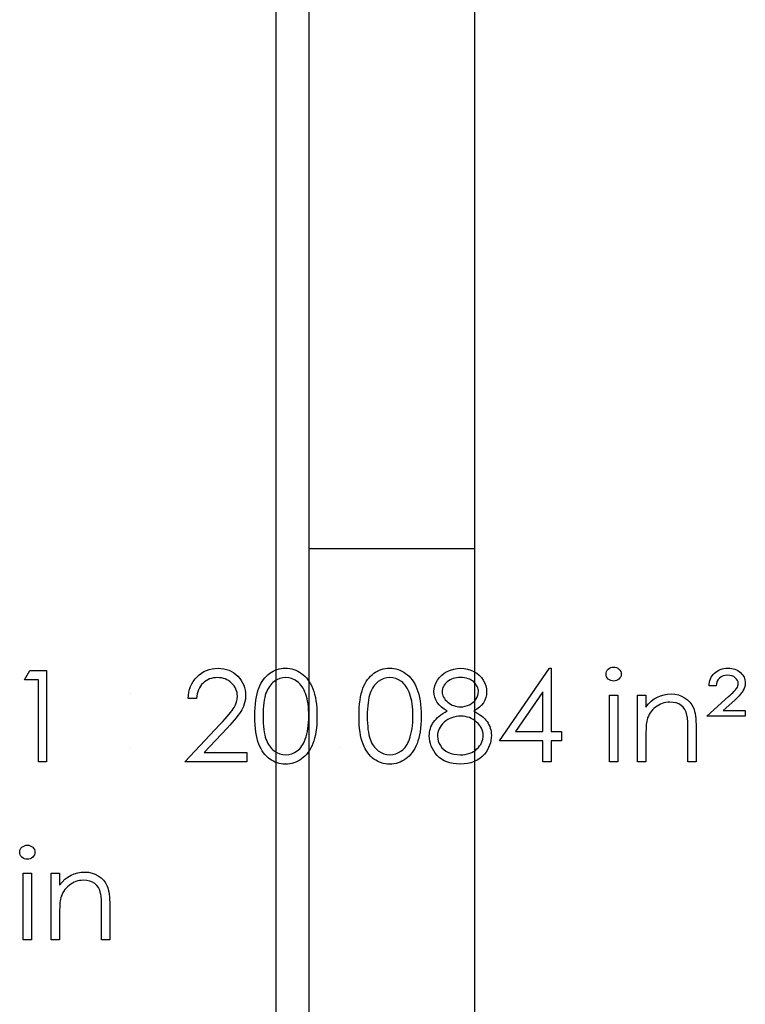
# Model space of a CAD drawing. Header units: inches. Extents: x 1687 to 2505, y -239 to -56.
# Tile 240 of 256: x 1864.05 to 1865.15, y -89.6 to -88.12. Entities that reach past the tile are written whole.
import ezdxf

# ---------------------------------------------------------------- set-up
doc = ezdxf.new("R2010")
doc.units = ezdxf.units.IN
doc.header["$LTSCALE"] = 0.5
doc.header["$MEASUREMENT"] = 0
doc.layers.add('SID-M-D', color=42, linetype='Continuous')
doc.layers.add('SID-M-S', color=105, linetype='Continuous')

# ---------------------------------------------------------------- blocks, each defined once
blk = doc.blocks.new('*U43')
at = {"layer": 'SID-M-S'}
for p, q in [((0.25, 0), (0.25, 22)), ((0.3, 0), (0.3, 22)), ((0.55, 0), (0.55, 22)), ((0.3, 3), (0.55, 3))]:
    blk.add_line(p, q, dxfattribs=at)

msp = doc.modelspace()

# ---------------------------------------------------------------- linework, layer by layer
at = {"color": 7, "linetype": 'Continuous'}
for p, q in [((1864.0586, -89.11268), (1864.06669, -89.09855)), ((1864.06669, -89.09855), (1864.09217, -89.09855)), ((1864.09217, -89.09855), (1864.09217, -89.23635)), ((1864.31926, -89.10794), (1864.32255, -89.1049)), ((1864.32255, -89.1049), (1864.32605, -89.10228)), ((1864.32605, -89.10228), (1864.32972, -89.10007)), ((1864.32972, -89.10007), (1864.33356, -89.09825)), ((1864.33356, -89.09825), (1864.33762, -89.09684)), ((1864.33762, -89.09684), (1864.34184, -89.09582)), ((1864.34184, -89.09582), (1864.34626, -89.09521)), ((1864.34626, -89.09521), (1864.35087, -89.09502)), ((1864.35087, -89.09502), (1864.35539, -89.09521)), ((1864.35539, -89.09521), (1864.35973, -89.09579)), ((1864.35973, -89.09579), (1864.36381, -89.09673)), ((1864.36381, -89.09673), (1864.3677, -89.09806)), ((1864.3677, -89.09806), (1864.37135, -89.09979)), ((1864.37135, -89.09979), (1864.37477, -89.10189)), ((1864.37477, -89.10189), (1864.378, -89.10435)), ((1864.378, -89.10435), (1864.38098, -89.10722)), ((1864.42388, -89.107), (1864.42631, -89.10476)), ((1864.42631, -89.10476), (1864.4289, -89.10272)), ((1864.4289, -89.10272), (1864.43161, -89.10093)), ((1864.43161, -89.10093), (1864.43439, -89.09935)), ((1864.43439, -89.09935), (1864.43724, -89.09803)), ((1864.43724, -89.09803), (1864.44019, -89.09695)), ((1864.44019, -89.09695), (1864.4432, -89.0961)), ((1864.4432, -89.0961), (1864.44629, -89.09549)), ((1864.44629, -89.09549), (1864.44944, -89.09513)), ((1864.44944, -89.09513), (1864.45269, -89.09502)), ((1864.45269, -89.09502), (1864.45598, -89.09513)), ((1864.45598, -89.09513), (1864.45921, -89.09549)), ((1864.45921, -89.09549), (1864.46233, -89.0961)), ((1864.46233, -89.0961), (1864.46539, -89.09695)), ((1864.46539, -89.09695), (1864.46837, -89.09803)), ((1864.46837, -89.09803), (1864.47127, -89.09935)), ((1864.47127, -89.09935), (1864.47411, -89.10093)), ((1864.47411, -89.10093), (1864.47685, -89.10275)), ((1864.47685, -89.10275), (1864.47947, -89.10479)), ((1864.47947, -89.10479), (1864.48198, -89.10711)), ((1864.5811, -89.107), (1864.58353, -89.10476)), ((1864.58353, -89.10476), (1864.58613, -89.10272)), ((1864.58613, -89.10272), (1864.58883, -89.10093)), ((1864.58883, -89.10093), (1864.59162, -89.09935)), ((1864.59162, -89.09935), (1864.59446, -89.09803)), ((1864.59446, -89.09803), (1864.59742, -89.09695)), ((1864.59742, -89.09695), (1864.60043, -89.0961)), ((1864.60043, -89.0961), (1864.60352, -89.09549)), ((1864.60352, -89.09549), (1864.60667, -89.09513)), ((1864.60667, -89.09513), (1864.60992, -89.09502)), ((1864.60992, -89.09502), (1864.61321, -89.09513)), ((1864.61321, -89.09513), (1864.61644, -89.09549)), ((1864.61644, -89.09549), (1864.61956, -89.0961)), ((1864.61956, -89.0961), (1864.62262, -89.09695)), ((1864.62262, -89.09695), (1864.6256, -89.09803)), ((1864.6256, -89.09803), (1864.6285, -89.09935)), ((1864.6285, -89.09935), (1864.63134, -89.10093)), ((1864.63134, -89.10093), (1864.63408, -89.10275)), ((1864.63408, -89.10275), (1864.6367, -89.10479)), ((1864.6367, -89.10479), (1864.63921, -89.10711)), ((1864.68859, -89.10559), (1864.69251, -89.1025)), ((1864.69251, -89.1025), (1864.69696, -89.09985)), ((1864.69696, -89.09985), (1864.70176, -89.09772)), ((1864.70176, -89.09772), (1864.70675, -89.09623)), ((1864.70675, -89.09623), (1864.71192, -89.09532)), ((1864.71192, -89.09532), (1864.7173, -89.09502)), ((1864.7173, -89.09502), (1864.72254, -89.09532)), ((1864.72254, -89.09532), (1864.72757, -89.09623)), ((1864.72757, -89.09623), (1864.7324, -89.09778)), ((1864.7324, -89.09778), (1864.73704, -89.0999)), ((1864.73704, -89.0999), (1864.74134, -89.10255)), ((1864.74134, -89.10255), (1864.74512, -89.10567)), ((1864.77585, -89.20455), (1864.85106, -89.09502)), ((1864.85106, -89.09502), (1864.85358, -89.09502)), ((1864.85358, -89.09502), (1864.85358, -89.19042)), ((1864.93661, -89.10391), (1864.93683, -89.10178)), ((1864.93683, -89.10598), (1864.93661, -89.10391)), ((1864.93683, -89.10178), (1864.93746, -89.09982)), ((1864.93746, -89.09982), (1864.93851, -89.098)), ((1864.93851, -89.098), (1864.93997, -89.09637)), ((1864.93997, -89.09637), (1864.94174, -89.09502)), ((1864.94174, -89.09502), (1864.9437, -89.09402)), ((1864.9437, -89.09402), (1864.94577, -89.09345)), ((1864.94577, -89.09345), (1864.94803, -89.09325)), ((1864.94803, -89.09325), (1864.95033, -89.09345)), ((1864.95033, -89.09345), (1864.95245, -89.09402)), ((1864.95245, -89.09402), (1864.95441, -89.09502)), ((1864.95441, -89.09502), (1864.95618, -89.09637)), ((1864.95618, -89.09637), (1864.95767, -89.098)), ((1864.95767, -89.098), (1864.95872, -89.09982)), ((1864.95872, -89.09982), (1864.95935, -89.10178)), ((1864.95935, -89.10178), (1864.95957, -89.10391)), ((1864.95957, -89.10391), (1864.95935, -89.10598)), ((1865.09665, -89.10653), (1865.09825, -89.10446)), ((1865.09825, -89.10446), (1865.1001, -89.10253)), ((1865.1001, -89.10253), (1865.10214, -89.10076)), ((1865.10214, -89.10076), (1865.10432, -89.09924)), ((1865.10432, -89.09924), (1865.10664, -89.09794)), ((1865.10664, -89.09794), (1865.10913, -89.0969)), ((1865.10913, -89.0969), (1865.11175, -89.09607)), ((1865.11175, -89.09607), (1865.11451, -89.09549)), ((1865.11451, -89.09549), (1865.11741, -89.09513)), ((1865.11741, -89.09513), (1865.12047, -89.09502)), ((1865.12047, -89.09502), (1865.12331, -89.09513)), ((1865.12331, -89.09513), (1865.12605, -89.09543)), ((1865.12605, -89.09543), (1865.12861, -89.09593)), ((1865.12861, -89.09593), (1865.13107, -89.09665)), ((1865.13107, -89.09665), (1865.13336, -89.09759)), ((1865.13336, -89.09759), (1865.13554, -89.09869)), ((1865.13554, -89.09869), (1865.13759, -89.10001)), ((1865.13759, -89.10001), (1865.13949, -89.10156)), ((1865.13949, -89.10156), (1865.1412, -89.10324)), ((1865.1412, -89.10324), (1865.14269, -89.10498)), ((1865.14269, -89.10498), (1865.14396, -89.10683)), ((1864.0798, -89.11268), (1864.0586, -89.11268)), ((1864.0798, -89.23635), (1864.0798, -89.11268)), ((1864.30954, -89.12265), (1864.31139, -89.11865)), ((1864.31139, -89.11865), (1864.31363, -89.11484)), ((1864.31363, -89.11484), (1864.31625, -89.11128)), ((1864.31625, -89.11128), (1864.31926, -89.10794)), ((1864.32619, -89.1197), (1864.32437, -89.1221)), ((1864.32826, -89.11752), (1864.32619, -89.1197)), ((1864.33052, -89.11556), (1864.32826, -89.11752)), ((1864.33292, -89.11384), (1864.33052, -89.11556)), ((1864.33546, -89.11241), (1864.33292, -89.11384)), ((1864.33814, -89.11125), (1864.33546, -89.11241)), ((1864.34096, -89.11034), (1864.33814, -89.11125)), ((1864.34391, -89.10968), (1864.34096, -89.11034)), ((1864.347, -89.10929), (1864.34391, -89.10968)), ((1864.35023, -89.10915), (1864.347, -89.10929)), ((1864.35332, -89.10929), (1864.35023, -89.10915)), ((1864.35628, -89.10968), (1864.35332, -89.10929)), ((1864.35909, -89.11031), (1864.35628, -89.10968)), ((1864.36182, -89.11122), (1864.35909, -89.11031)), ((1864.36442, -89.11238), (1864.36182, -89.11122)), ((1864.36688, -89.11379), (1864.36442, -89.11238)), ((1864.36922, -89.11547), (1864.36688, -89.11379)), ((1864.37146, -89.1174), (1864.36922, -89.11547)), ((1864.3735, -89.11953), (1864.37146, -89.1174)), ((1864.37524, -89.12174), (1864.3735, -89.11953)), ((1864.38098, -89.10722), (1864.38369, -89.11034)), ((1864.38369, -89.11034), (1864.38601, -89.1136)), ((1864.38601, -89.1136), (1864.38799, -89.11699)), ((1864.38799, -89.11699), (1864.38962, -89.1205)), ((1864.41397, -89.12168), (1864.41565, -89.11829)), ((1864.41565, -89.11829), (1864.4175, -89.11514)), ((1864.4175, -89.11514), (1864.41949, -89.11219)), ((1864.41949, -89.11219), (1864.42161, -89.10948)), ((1864.42161, -89.10948), (1864.42388, -89.107)), ((1864.43183, -89.11851), (1864.43009, -89.12047)), ((1864.43368, -89.11674), (1864.43183, -89.11851)), ((1864.43566, -89.11517), (1864.43368, -89.11674)), ((1864.43983, -89.11255), (1864.43566, -89.11517)), ((1864.44411, -89.11064), (1864.43983, -89.11255)), ((1864.44855, -89.10954), (1864.44411, -89.11064)), ((1864.45311, -89.10915), (1864.44855, -89.10954)), ((1864.45761, -89.10954), (1864.45311, -89.10915)), ((1864.462, -89.11064), (1864.45761, -89.10954)), ((1864.46625, -89.11255), (1864.462, -89.11064)), ((1864.47042, -89.11517), (1864.46625, -89.11255)), ((1864.4724, -89.11677), (1864.47042, -89.11517)), ((1864.47428, -89.11859), (1864.4724, -89.11677)), ((1864.47607, -89.12063), (1864.47428, -89.11859)), ((1864.48198, -89.10711), (1864.48433, -89.10965)), ((1864.48433, -89.10965), (1864.48654, -89.11241)), ((1864.48654, -89.11241), (1864.48861, -89.11545)), ((1864.48861, -89.11545), (1864.49054, -89.1187)), ((1864.49054, -89.1187), (1864.49231, -89.12221)), ((1864.5712, -89.12168), (1864.57288, -89.11829)), ((1864.57288, -89.11829), (1864.57473, -89.11514)), ((1864.57473, -89.11514), (1864.57672, -89.11219)), ((1864.57672, -89.11219), (1864.57884, -89.10948)), ((1864.57884, -89.10948), (1864.5811, -89.107)), ((1864.58905, -89.11851), (1864.58732, -89.12047)), ((1864.5909, -89.11674), (1864.58905, -89.11851)), ((1864.59289, -89.11517), (1864.5909, -89.11674)), ((1864.59706, -89.11255), (1864.59289, -89.11517)), ((1864.60134, -89.11064), (1864.59706, -89.11255)), ((1864.60578, -89.10954), (1864.60134, -89.11064)), ((1864.61034, -89.10915), (1864.60578, -89.10954)), ((1864.61484, -89.10954), (1864.61034, -89.10915)), ((1864.61922, -89.11064), (1864.61484, -89.10954)), ((1864.62348, -89.11255), (1864.61922, -89.11064)), ((1864.62764, -89.11517), (1864.62348, -89.11255)), ((1864.62963, -89.11677), (1864.62764, -89.11517)), ((1864.63151, -89.11859), (1864.62963, -89.11677)), ((1864.6333, -89.12063), (1864.63151, -89.11859)), ((1864.63921, -89.10711), (1864.64156, -89.10965)), ((1864.64156, -89.10965), (1864.64376, -89.11241)), ((1864.64376, -89.11241), (1864.64583, -89.11545)), ((1864.64583, -89.11545), (1864.64777, -89.1187)), ((1864.64777, -89.1187), (1864.64953, -89.12221)), ((1864.67824, -89.12166), (1864.67992, -89.11735)), ((1864.67992, -89.11735), (1864.68224, -89.11313)), ((1864.68224, -89.11313), (1864.68517, -89.10912)), ((1864.68517, -89.10912), (1864.68859, -89.10559)), ((1864.69364, -89.11881), (1864.69232, -89.12058)), ((1864.69522, -89.11713), (1864.69364, -89.11881)), ((1864.69704, -89.1155), (1864.69522, -89.11713)), ((1864.69905, -89.11401), (1864.69704, -89.1155)), ((1864.70118, -89.11271), (1864.69905, -89.11401)), ((1864.70341, -89.11164), (1864.70118, -89.11271)), ((1864.70582, -89.11072), (1864.70341, -89.11164)), ((1864.70833, -89.11003), (1864.70582, -89.11072)), ((1864.71095, -89.10954), (1864.70833, -89.11003)), ((1864.71371, -89.10926), (1864.71095, -89.10954)), ((1864.71661, -89.10915), (1864.71371, -89.10926)), ((1864.71987, -89.10926), (1864.71661, -89.10915)), ((1864.7229, -89.10957), (1864.71987, -89.10926)), ((1864.72575, -89.11009), (1864.7229, -89.10957)), ((1864.7284, -89.11081), (1864.72575, -89.11009)), ((1864.73085, -89.11175), (1864.7284, -89.11081)), ((1864.73312, -89.11291), (1864.73085, -89.11175)), ((1864.73516, -89.11426), (1864.73312, -89.11291)), ((1864.73701, -89.1158), (1864.73516, -89.11426)), ((1864.73866, -89.11749), (1864.73701, -89.1158)), ((1864.7401, -89.1192), (1864.73866, -89.11749)), ((1864.74129, -89.12094), (1864.7401, -89.1192)), ((1864.74512, -89.10567), (1864.74844, -89.10921)), ((1864.74844, -89.10921), (1864.75125, -89.11318)), ((1864.75125, -89.11318), (1864.75351, -89.1174)), ((1864.75351, -89.1174), (1864.75512, -89.12177)), ((1864.93746, -89.10791), (1864.93683, -89.10598)), ((1864.93851, -89.1097), (1864.93746, -89.10791)), ((1864.93997, -89.11133), (1864.93851, -89.1097)), ((1864.94174, -89.11268), (1864.93997, -89.11133)), ((1864.9437, -89.11368), (1864.94174, -89.11268)), ((1864.94577, -89.11426), (1864.9437, -89.11368)), ((1864.94803, -89.11445), (1864.94577, -89.11426)), ((1864.95033, -89.11426), (1864.94803, -89.11445)), ((1864.95245, -89.11368), (1864.95033, -89.11426)), ((1864.95441, -89.11268), (1864.95245, -89.11368)), ((1864.95618, -89.11133), (1864.95441, -89.11268)), ((1864.95767, -89.1097), (1864.95618, -89.11133)), ((1864.95872, -89.10791), (1864.95767, -89.1097)), ((1864.95935, -89.10598), (1864.95872, -89.10791)), ((1865.09207, -89.12152), (1865.09223, -89.1187)), ((1865.09223, -89.1187), (1865.09265, -89.11602)), ((1865.09265, -89.11602), (1865.09328, -89.11346)), ((1865.09328, -89.11346), (1865.09417, -89.111)), ((1865.09417, -89.111), (1865.0953, -89.10871)), ((1865.0953, -89.10871), (1865.09665, -89.10653)), ((1865.10322, -89.11793), (1865.10267, -89.12152)), ((1865.1043, -89.11478), (1865.10322, -89.11793)), ((1865.10584, -89.11208), (1865.1043, -89.11478)), ((1865.10788, -89.10979), (1865.10584, -89.11208)), ((1865.11037, -89.10796), (1865.10788, -89.10979)), ((1865.11327, -89.10667), (1865.11037, -89.10796)), ((1865.11655, -89.10587), (1865.11327, -89.10667)), ((1865.12022, -89.10562), (1865.11655, -89.10587)), ((1865.12356, -89.10584), (1865.12022, -89.10562)), ((1865.12657, -89.10656), (1865.12356, -89.10584)), ((1865.1293, -89.10772), (1865.12657, -89.10656)), ((1865.13171, -89.10937), (1865.1293, -89.10772)), ((1865.13369, -89.11133), (1865.13171, -89.10937)), ((1865.1351, -89.11343), (1865.13369, -89.11133)), ((1865.13596, -89.11569), (1865.1351, -89.11343)), ((1865.13563, -89.12168), (1865.1361, -89.11989)), ((1865.13623, -89.11809), (1865.13596, -89.11569)), ((1865.1361, -89.11989), (1865.13623, -89.11809)), ((1865.14396, -89.10683), (1865.14501, -89.10874)), ((1865.14501, -89.10874), (1865.14581, -89.11072)), ((1865.14581, -89.11072), (1865.14636, -89.1128)), ((1865.14664, -89.12003), (1865.14609, -89.12282)), ((1865.14636, -89.1128), (1865.14672, -89.11495)), ((1865.14683, -89.11718), (1865.14664, -89.12003)), ((1865.14672, -89.11495), (1865.14683, -89.11718)), ((1864.30626, -89.13604), (1864.30698, -89.13134)), ((1864.30698, -89.13134), (1864.30805, -89.1269)), ((1864.30805, -89.1269), (1864.30954, -89.12265)), ((1864.31937, -89.13383), (1864.31871, -89.13728)), ((1864.32025, -89.13057), (1864.31937, -89.13383)), ((1864.32139, -89.12754), (1864.32025, -89.13057)), ((1864.32277, -89.12472), (1864.32139, -89.12754)), ((1864.32437, -89.1221), (1864.32277, -89.12472)), ((1864.37673, -89.12403), (1864.37524, -89.12174)), ((1864.37797, -89.12646), (1864.37673, -89.12403)), ((1864.37891, -89.12897), (1864.37797, -89.12646)), ((1864.37957, -89.13157), (1864.37891, -89.12897)), ((1864.37999, -89.13427), (1864.37957, -89.13157)), ((1864.38013, -89.13709), (1864.37999, -89.13427)), ((1864.38962, -89.1205), (1864.39086, -89.12417)), ((1864.39086, -89.12417), (1864.39177, -89.12798)), ((1864.39177, -89.12798), (1864.3923, -89.1319)), ((1864.3923, -89.1319), (1864.39249, -89.13598)), ((1864.40889, -89.13822), (1864.40991, -89.13353)), ((1864.40991, -89.13353), (1864.4111, -89.12922)), ((1864.4111, -89.12922), (1864.41245, -89.1253)), ((1864.41245, -89.1253), (1864.41397, -89.12168)), ((1864.42324, -89.13286), (1864.42225, -89.13595)), ((1864.42437, -89.13002), (1864.42324, -89.13286)), ((1864.42562, -89.12737), (1864.42437, -89.13002)), ((1864.427, -89.12489), (1864.42562, -89.12737)), ((1864.42849, -89.12259), (1864.427, -89.12489)), ((1864.43009, -89.12047), (1864.42849, -89.12259)), ((1864.47773, -89.1229), (1864.47607, -89.12063)), ((1864.47928, -89.12538), (1864.47773, -89.1229)), ((1864.48071, -89.12809), (1864.47928, -89.12538)), ((1864.48204, -89.13099), (1864.48071, -89.12809)), ((1864.48325, -89.13413), (1864.48204, -89.13099)), ((1864.48433, -89.1375), (1864.48325, -89.13413)), ((1864.49231, -89.12221), (1864.49396, -89.12596)), ((1864.49396, -89.12596), (1864.49542, -89.12999)), ((1864.49542, -89.12999), (1864.49672, -89.13435)), ((1864.49672, -89.13435), (1864.4978, -89.13905)), ((1864.56612, -89.13822), (1864.56714, -89.13353)), ((1864.56714, -89.13353), (1864.56832, -89.12922)), ((1864.56832, -89.12922), (1864.56968, -89.1253)), ((1864.56968, -89.1253), (1864.5712, -89.12168)), ((1864.58047, -89.13286), (1864.57948, -89.13595)), ((1864.5816, -89.13002), (1864.58047, -89.13286)), ((1864.58284, -89.12737), (1864.5816, -89.13002)), ((1864.58422, -89.12489), (1864.58284, -89.12737)), ((1864.58571, -89.12259), (1864.58422, -89.12489)), ((1864.58732, -89.12047), (1864.58571, -89.12259)), ((1864.63496, -89.1229), (1864.6333, -89.12063)), ((1864.6365, -89.12538), (1864.63496, -89.1229)), ((1864.63794, -89.12809), (1864.6365, -89.12538)), ((1864.63926, -89.13099), (1864.63794, -89.12809)), ((1864.64048, -89.13413), (1864.63926, -89.13099)), ((1864.64156, -89.1375), (1864.64048, -89.13413)), ((1864.64953, -89.12221), (1864.65119, -89.12596)), ((1864.65119, -89.12596), (1864.65265, -89.12999)), ((1864.65265, -89.12999), (1864.65395, -89.13435)), ((1864.65395, -89.13435), (1864.65503, -89.13905)), ((1864.67692, -89.13038), (1864.67725, -89.12599)), ((1864.67722, -89.13468), (1864.67692, -89.13038)), ((1864.67819, -89.13885), (1864.67722, -89.13468)), ((1864.67725, -89.12599), (1864.67824, -89.12166)), ((1864.68939, -89.12842), (1864.68928, -89.13057)), ((1864.68928, -89.13057), (1864.68942, -89.13272)), ((1864.68978, -89.12635), (1864.68939, -89.12842)), ((1864.68942, -89.13272), (1864.68981, -89.13479)), ((1864.69039, -89.12436), (1864.68978, -89.12635)), ((1864.68981, -89.13479), (1864.69044, -89.13684)), ((1864.69121, -89.12243), (1864.69039, -89.12436)), ((1864.69232, -89.12058), (1864.69121, -89.12243)), ((1864.74228, -89.12273), (1864.74129, -89.12094)), ((1864.74305, -89.12458), (1864.74228, -89.12273)), ((1864.74361, -89.12643), (1864.74305, -89.12458)), ((1864.74316, -89.13587), (1864.74383, -89.13308)), ((1864.74394, -89.12834), (1864.74361, -89.12643)), ((1864.74383, -89.13308), (1864.74405, -89.1303)), ((1864.74405, -89.1303), (1864.74394, -89.12834)), ((1864.75512, -89.12177), (1864.75608, -89.12621)), ((1864.75608, -89.12621), (1864.75641, -89.13076)), ((1864.75641, -89.13076), (1864.75611, -89.13524)), ((1864.84121, -89.13057), (1864.80014, -89.19042)), ((1864.84121, -89.19042), (1864.84121, -89.13057)), ((1865.02414, -89.13507), (1865.02946, -89.13419)), ((1865.02946, -89.13419), (1865.03498, -89.13388)), ((1865.03498, -89.13388), (1865.04056, -89.13424)), ((1865.04056, -89.13424), (1865.04581, -89.13529)), ((1865.10267, -89.12152), (1865.09207, -89.12152)), ((1865.12398, -89.13576), (1865.12608, -89.1338)), ((1865.12608, -89.1338), (1865.12795, -89.13201)), ((1865.12795, -89.13201), (1865.12958, -89.13035)), ((1865.12958, -89.13035), (1865.13099, -89.12889)), ((1865.13099, -89.12889), (1865.13218, -89.12756)), ((1865.13218, -89.12756), (1865.13311, -89.12638)), ((1865.13311, -89.12638), (1865.13383, -89.12538)), ((1865.13383, -89.12538), (1865.13488, -89.12353)), ((1865.13488, -89.12353), (1865.13563, -89.12168)), ((1865.13913, -89.13466), (1865.13742, -89.13659)), ((1865.14065, -89.13286), (1865.13913, -89.13466)), ((1865.14192, -89.13118), (1865.14065, -89.13286)), ((1865.143, -89.12966), (1865.14192, -89.13118)), ((1865.14385, -89.12825), (1865.143, -89.12966)), ((1865.14515, -89.12555), (1865.14385, -89.12825)), ((1865.14609, -89.12282), (1865.14515, -89.12555)), ((1864.30593, -89.14095), (1864.30626, -89.13604)), ((1864.31829, -89.14095), (1864.30593, -89.14095)), ((1864.31871, -89.13728), (1864.31829, -89.14095)), ((1864.37737, -89.15014), (1864.37891, -89.14589)), ((1864.37891, -89.14589), (1864.37982, -89.14156)), ((1864.37982, -89.14156), (1864.38013, -89.13709)), ((1864.39106, -89.14727), (1864.38929, -89.15263)), ((1864.39213, -89.14172), (1864.39106, -89.14727)), ((1864.39249, -89.13598), (1864.39213, -89.14172)), ((1864.40698, -89.15464), (1864.40745, -89.14876)), ((1864.40745, -89.14876), (1864.40809, -89.1433)), ((1864.40809, -89.1433), (1864.40889, -89.13822)), ((1864.42007, -89.14735), (1864.4196, -89.15185)), ((1864.42065, -89.14319), (1864.42007, -89.14735)), ((1864.42139, -89.1394), (1864.42065, -89.14319)), ((1864.42225, -89.13595), (1864.42139, -89.1394)), ((1864.48529, -89.14109), (1864.48433, -89.1375)), ((1864.48607, -89.1449), (1864.48529, -89.14109)), ((1864.48673, -89.14896), (1864.48607, -89.1449)), ((1864.48723, -89.15323), (1864.48673, -89.14896)), ((1864.4978, -89.13905), (1864.49868, -89.14407)), ((1864.49868, -89.14407), (1864.49937, -89.14942)), ((1864.49937, -89.14942), (1864.49987, -89.15514)), ((1864.56421, -89.15464), (1864.56468, -89.14876)), ((1864.56468, -89.14876), (1864.56532, -89.1433)), ((1864.56532, -89.1433), (1864.56612, -89.13822)), ((1864.5773, -89.14735), (1864.57683, -89.15185)), ((1864.57788, -89.14319), (1864.5773, -89.14735)), ((1864.57862, -89.1394), (1864.57788, -89.14319)), ((1864.57948, -89.13595), (1864.57862, -89.1394)), ((1864.64252, -89.14109), (1864.64156, -89.1375)), ((1864.64329, -89.1449), (1864.64252, -89.14109)), ((1864.64396, -89.14896), (1864.64329, -89.1449)), ((1864.64445, -89.15323), (1864.64396, -89.14896)), ((1864.65503, -89.13905), (1864.65591, -89.14407)), ((1864.65591, -89.14407), (1864.6566, -89.14942)), ((1864.6566, -89.14942), (1864.6571, -89.15514)), ((1864.67973, -89.14288), (1864.67819, -89.13885)), ((1864.68194, -89.14677), (1864.67973, -89.14288)), ((1864.68478, -89.15045), (1864.68194, -89.14677)), ((1864.69044, -89.13684), (1864.69138, -89.13883)), ((1864.69138, -89.13883), (1864.69254, -89.14076)), ((1864.69254, -89.14076), (1864.69397, -89.14266)), ((1864.69397, -89.14266), (1864.69566, -89.14448)), ((1864.69566, -89.14448), (1864.69762, -89.14628)), ((1864.69762, -89.14628), (1864.69974, -89.14793)), ((1864.69974, -89.14793), (1864.70198, -89.14937)), ((1864.70198, -89.14937), (1864.70427, -89.15056)), ((1864.73058, -89.15014), (1864.73359, -89.1484)), ((1864.73359, -89.1484), (1864.73624, -89.14636)), ((1864.73624, -89.14636), (1864.73853, -89.14404)), ((1864.73853, -89.14404), (1864.74049, -89.14142)), ((1864.74049, -89.14142), (1864.74203, -89.13863)), ((1864.74203, -89.13863), (1864.74316, -89.13587)), ((1864.75153, -89.14716), (1864.74877, -89.15064)), ((1864.75365, -89.14343), (1864.75153, -89.14716)), ((1864.7552, -89.13946), (1864.75365, -89.14343)), ((1864.75611, -89.13524), (1864.7552, -89.13946)), ((1864.9419, -89.13565), (1864.95427, -89.13565)), ((1864.94191, -89.23635), (1864.94191, -89.13565)), ((1864.95427, -89.13565), (1864.95427, -89.23635)), ((1864.9843, -89.13565), (1864.99667, -89.13565)), ((1864.98431, -89.23635), (1864.98431, -89.13565)), ((1864.99667, -89.13565), (1864.99667, -89.15381)), ((1864.99667, -89.15381), (1865.00073, -89.14896)), ((1865.00073, -89.14896), (1865.00498, -89.14479)), ((1865.00498, -89.14479), (1865.00945, -89.14136)), ((1865.00945, -89.14136), (1865.01414, -89.13863)), ((1865.01414, -89.13863), (1865.01903, -89.13656)), ((1865.0187, -89.14926), (1865.0161, -89.15056)), ((1865.02138, -89.14815), (1865.0187, -89.14926)), ((1865.01903, -89.13656), (1865.02414, -89.13507)), ((1865.02411, -89.14733), (1865.02138, -89.14815)), ((1865.02695, -89.14672), (1865.02411, -89.14733)), ((1865.02985, -89.14636), (1865.02695, -89.14672)), ((1865.03283, -89.14625), (1865.02985, -89.14636)), ((1865.03786, -89.14655), (1865.03283, -89.14625)), ((1865.04238, -89.14749), (1865.03786, -89.14655)), ((1865.04641, -89.14904), (1865.04238, -89.14749)), ((1865.04581, -89.13529), (1865.05072, -89.13709)), ((1865.04995, -89.15122), (1865.04641, -89.14904)), ((1865.05072, -89.13709), (1865.0553, -89.13957)), ((1865.0553, -89.13957), (1865.05944, -89.14266)), ((1865.05944, -89.14266), (1865.06303, -89.14625)), ((1865.06303, -89.14625), (1865.06601, -89.15034)), ((1865.08853, -89.16745), (1865.12163, -89.13789)), ((1865.13096, -89.14316), (1865.11365, -89.15862)), ((1865.12163, -89.13789), (1865.12398, -89.13576)), ((1865.13333, -89.14084), (1865.13096, -89.14316)), ((1865.13549, -89.13863), (1865.13333, -89.14084)), ((1865.13742, -89.13659), (1865.13549, -89.13863)), ((1864.36467, -89.16789), (1864.36748, -89.16463)), ((1864.36748, -89.16463), (1864.36994, -89.16163)), ((1864.36994, -89.16163), (1864.37207, -89.15892)), ((1864.37207, -89.15892), (1864.3738, -89.15646)), ((1864.3738, -89.15646), (1864.37521, -89.15428)), ((1864.37521, -89.15428), (1864.37737, -89.15014)), ((1864.38325, -89.16336), (1864.38098, -89.16648)), ((1864.38518, -89.16047), (1864.38325, -89.16336)), ((1864.38678, -89.15782), (1864.38518, -89.16047)), ((1864.38929, -89.15263), (1864.38678, -89.15782)), ((1864.40662, -89.1675), (1864.40671, -89.16088)), ((1864.40671, -89.16088), (1864.40698, -89.15464)), ((1864.41905, -89.1619), (1864.41899, -89.16745)), ((1864.41927, -89.15668), (1864.41905, -89.1619)), ((1864.4196, -89.15185), (1864.41927, -89.15668)), ((1864.48761, -89.15773), (1864.48723, -89.15323)), ((1864.48781, -89.16248), (1864.48761, -89.15773)), ((1864.48789, -89.16745), (1864.48781, -89.16248)), ((1864.49987, -89.15514), (1864.50014, -89.16116)), ((1864.50014, -89.16116), (1864.50026, -89.1675)), ((1864.56385, -89.1675), (1864.56394, -89.16088)), ((1864.56394, -89.16088), (1864.56421, -89.15464)), ((1864.57627, -89.1619), (1864.57622, -89.16745)), ((1864.5765, -89.15668), (1864.57627, -89.1619)), ((1864.57683, -89.15185), (1864.5765, -89.15668)), ((1864.64484, -89.15773), (1864.64445, -89.15323)), ((1864.64503, -89.16248), (1864.64484, -89.15773)), ((1864.64512, -89.16745), (1864.64503, -89.16248)), ((1864.6571, -89.15514), (1864.65737, -89.16116)), ((1864.65737, -89.16116), (1864.65748, -89.1675)), ((1864.68823, -89.15379), (1864.68478, -89.15045)), ((1864.68738, -89.16535), (1864.69036, -89.16336)), ((1864.69232, -89.15685), (1864.68823, -89.15379)), ((1864.69036, -89.16336), (1864.69356, -89.16143)), ((1864.69704, -89.15958), (1864.69232, -89.15685)), ((1864.69356, -89.16143), (1864.69704, -89.15958)), ((1864.70427, -89.15056), (1864.70667, -89.15155)), ((1864.70667, -89.15155), (1864.70916, -89.15232)), ((1864.70916, -89.15232), (1864.71172, -89.15288)), ((1864.71172, -89.15288), (1864.71437, -89.15321)), ((1864.71437, -89.15321), (1864.71711, -89.15332)), ((1864.71711, -89.15332), (1864.72061, -89.15312)), ((1864.72061, -89.15312), (1864.72403, -89.15252)), ((1864.72403, -89.15252), (1864.72735, -89.15152)), ((1864.72735, -89.15152), (1864.73058, -89.15014)), ((1864.74142, -89.15685), (1864.73684, -89.15958)), ((1864.73684, -89.15958), (1864.74021, -89.16138)), ((1864.74021, -89.16138), (1864.74333, -89.16323)), ((1864.74543, -89.15384), (1864.74142, -89.15685)), ((1864.74333, -89.16323), (1864.7462, -89.16516)), ((1864.74877, -89.15064), (1864.74543, -89.15384)), ((1865.00324, -89.16251), (1865.00178, -89.16494)), ((1865.00492, -89.16019), (1865.00324, -89.16251)), ((1865.0068, -89.15798), (1865.00492, -89.16019)), ((1865.00887, -89.15591), (1865.0068, -89.15798)), ((1865.01116, -89.15392), (1865.00887, -89.15591)), ((1865.01359, -89.15213), (1865.01116, -89.15392)), ((1865.0161, -89.15056), (1865.01359, -89.15213)), ((1865.05295, -89.15401), (1865.04995, -89.15122)), ((1865.05544, -89.1574), (1865.05295, -89.15401)), ((1865.0574, -89.16143), (1865.05544, -89.1574)), ((1865.05881, -89.16607), (1865.0574, -89.16143)), ((1865.06601, -89.15034), (1865.06841, -89.15492)), ((1865.06841, -89.15492), (1865.06941, -89.15748)), ((1865.06941, -89.15748), (1865.07026, -89.16041)), ((1865.07026, -89.16041), (1865.07098, -89.16364)), ((1865.07098, -89.16364), (1865.07159, -89.16723)), ((1865.11365, -89.15862), (1865.14683, -89.15862)), ((1865.14683, -89.15862), (1865.14683, -89.16745)), ((1864.30063, -89.23635), (1864.35407, -89.17932)), ((1864.35407, -89.17932), (1864.35796, -89.17523)), ((1864.35796, -89.17523), (1864.36149, -89.17142)), ((1864.36149, -89.17142), (1864.36467, -89.16789)), ((1864.37218, -89.17717), (1864.36856, -89.18117)), ((1864.37543, -89.17338), (1864.37218, -89.17717)), ((1864.37839, -89.1698), (1864.37543, -89.17338)), ((1864.38098, -89.16648), (1864.37839, -89.1698)), ((1864.40671, -89.17407), (1864.40662, -89.1675)), ((1864.40698, -89.18029), (1864.40671, -89.17407)), ((1864.41899, -89.16745), (1864.41905, -89.17297)), ((1864.41905, -89.17297), (1864.41927, -89.17816)), ((1864.41927, -89.17816), (1864.4196, -89.18302)), ((1864.48714, -89.18183), (1864.48756, -89.17722)), ((1864.48756, -89.17722), (1864.48781, -89.17242)), ((1864.48781, -89.17242), (1864.48789, -89.16745)), ((1864.50014, -89.17383), (1864.49987, -89.17982)), ((1864.50026, -89.1675), (1864.50014, -89.17383)), ((1864.56394, -89.17407), (1864.56385, -89.1675)), ((1864.56421, -89.18029), (1864.56394, -89.17407)), ((1864.57622, -89.16745), (1864.57627, -89.17297)), ((1864.57627, -89.17297), (1864.5765, -89.17816)), ((1864.5765, -89.17816), (1864.57683, -89.18302)), ((1864.64437, -89.18183), (1864.64479, -89.17722)), ((1864.64479, -89.17722), (1864.64503, -89.17242)), ((1864.64503, -89.17242), (1864.64512, -89.16745)), ((1864.65737, -89.17383), (1864.6571, -89.17982)), ((1864.65748, -89.1675), (1864.65737, -89.17383)), ((1864.67347, -89.18111), (1864.67476, -89.17866)), ((1864.67476, -89.17866), (1864.67625, -89.17628)), ((1864.67625, -89.17628), (1864.67799, -89.17396)), ((1864.67799, -89.17396), (1864.67995, -89.17173)), ((1864.67995, -89.17173), (1864.68219, -89.16955)), ((1864.68219, -89.16955), (1864.68467, -89.16742)), ((1864.68467, -89.16742), (1864.68738, -89.16535)), ((1864.68994, -89.17888), (1864.6879, -89.18128)), ((1864.69232, -89.17656), (1864.68994, -89.17888)), ((1864.69491, -89.17443), (1864.69232, -89.17656)), ((1864.69767, -89.17258), (1864.69491, -89.17443)), ((1864.7006, -89.17101), (1864.69767, -89.17258)), ((1864.70366, -89.16971), (1864.7006, -89.17101)), ((1864.70687, -89.16872), (1864.70366, -89.16971)), ((1864.71023, -89.16803), (1864.70687, -89.16872)), ((1864.71374, -89.16759), (1864.71023, -89.16803)), ((1864.71741, -89.16745), (1864.71374, -89.16759)), ((1864.72083, -89.16759), (1864.71741, -89.16745)), ((1864.72412, -89.168), (1864.72083, -89.16759)), ((1864.72729, -89.16869), (1864.72412, -89.168)), ((1864.73033, -89.16966), (1864.72729, -89.16869)), ((1864.73325, -89.1709), (1864.73033, -89.16966)), ((1864.73604, -89.17242), (1864.73325, -89.1709)), ((1864.73869, -89.17421), (1864.73604, -89.17242)), ((1864.74123, -89.17628), (1864.73869, -89.17421)), ((1864.74355, -89.17852), (1864.74123, -89.17628)), ((1864.74556, -89.18084), (1864.74355, -89.17852)), ((1864.7462, -89.16516), (1864.74885, -89.16712)), ((1864.74885, -89.16712), (1864.75128, -89.16916)), ((1864.75128, -89.16916), (1864.75346, -89.17129)), ((1864.75346, -89.17129), (1864.75539, -89.17344)), ((1864.75539, -89.17344), (1864.7571, -89.17568)), ((1864.7571, -89.17568), (1864.75859, -89.17797)), ((1864.75859, -89.17797), (1864.75989, -89.18034)), ((1864.99775, -89.17739), (1864.99742, -89.18017)), ((1864.99813, -89.17496), (1864.99775, -89.17739)), ((1864.99858, -89.17291), (1864.99813, -89.17496)), ((1864.99943, -89.17015), (1864.99858, -89.17291)), ((1865.00051, -89.16748), (1864.99943, -89.17015)), ((1865.00178, -89.16494), (1865.00051, -89.16748)), ((1865.05914, -89.16767), (1865.05881, -89.16607)), ((1865.05944, -89.16966), (1865.05914, -89.16767)), ((1865.05969, -89.17198), (1865.05944, -89.16966)), ((1865.05991, -89.17465), (1865.05969, -89.17198)), ((1865.06008, -89.17772), (1865.05991, -89.17465)), ((1865.06019, -89.18111), (1865.06008, -89.17772)), ((1865.07159, -89.16723), (1865.07203, -89.17115)), ((1865.07203, -89.17115), (1865.07236, -89.1754)), ((1865.07236, -89.1754), (1865.07258, -89.18001)), ((1865.14683, -89.16745), (1865.08853, -89.16745)), ((1864.36461, -89.18542), (1864.33014, -89.22221)), ((1864.36856, -89.18117), (1864.36461, -89.18542)), ((1864.40745, -89.18614), (1864.40698, -89.18029)), ((1864.40812, -89.19157), (1864.40745, -89.18614)), ((1864.40894, -89.19665), (1864.40812, -89.19157)), ((1864.4196, -89.18302), (1864.42004, -89.18749)), ((1864.42004, -89.18749), (1864.42065, -89.19163)), ((1864.42065, -89.19163), (1864.42137, -89.19544)), ((1864.48496, -89.19453), (1864.48585, -89.19047)), ((1864.48585, -89.19047), (1864.48659, -89.18625)), ((1864.48659, -89.18625), (1864.48714, -89.18183)), ((1864.49871, -89.19083), (1864.49783, -89.19583)), ((1864.49937, -89.1855), (1864.49871, -89.19083)), ((1864.49987, -89.17982), (1864.49937, -89.1855)), ((1864.56468, -89.18614), (1864.56421, -89.18029)), ((1864.56534, -89.19157), (1864.56468, -89.18614)), ((1864.56617, -89.19665), (1864.56534, -89.19157)), ((1864.57683, -89.18302), (1864.57727, -89.18749)), ((1864.57727, -89.18749), (1864.57788, -89.19163)), ((1864.57788, -89.19163), (1864.57859, -89.19544)), ((1864.64219, -89.19453), (1864.64307, -89.19047)), ((1864.64307, -89.19047), (1864.64382, -89.18625)), ((1864.64382, -89.18625), (1864.64437, -89.18183)), ((1864.65594, -89.19083), (1864.65505, -89.19583)), ((1864.6566, -89.1855), (1864.65594, -89.19083)), ((1864.6571, -89.17982), (1864.6566, -89.1855)), ((1864.66985, -89.19734), (1864.66996, -89.19445)), ((1864.66996, -89.19445), (1864.67026, -89.19163)), ((1864.67026, -89.19163), (1864.67076, -89.1889)), ((1864.67076, -89.1889), (1864.67145, -89.18622)), ((1864.67145, -89.18622), (1864.67236, -89.18363)), ((1864.67236, -89.18363), (1864.67347, -89.18111)), ((1864.68285, -89.19188), (1864.68238, -89.19478)), ((1864.68362, -89.18909), (1864.68285, -89.19188)), ((1864.68476, -89.18639), (1864.68362, -89.18909)), ((1864.68616, -89.18379), (1864.68476, -89.18639)), ((1864.6879, -89.18128), (1864.68616, -89.18379)), ((1864.74725, -89.18324), (1864.74556, -89.18084)), ((1864.74866, -89.18572), (1864.74725, -89.18324)), ((1864.74973, -89.18829), (1864.74866, -89.18572)), ((1864.75051, -89.19094), (1864.74973, -89.18829)), ((1864.75095, -89.19364), (1864.75051, -89.19094)), ((1864.75111, -89.19646), (1864.75095, -89.19364)), ((1864.75989, -89.18034), (1864.761, -89.1828)), ((1864.761, -89.1828), (1864.76188, -89.18531)), ((1864.76188, -89.18531), (1864.7626, -89.18793)), ((1864.7626, -89.18793), (1864.76309, -89.19061)), ((1864.76309, -89.19061), (1864.76337, -89.19337)), ((1864.76337, -89.19337), (1864.76348, -89.19621)), ((1864.80014, -89.19042), (1864.84121, -89.19042)), ((1864.85358, -89.19042), (1864.86948, -89.19042)), ((1864.86948, -89.19042), (1864.86948, -89.20455)), ((1864.99678, -89.19088), (1864.9967, -89.19522)), ((1864.99695, -89.18694), (1864.99678, -89.19088)), ((1864.99714, -89.18338), (1864.99695, -89.18694)), ((1864.99742, -89.18017), (1864.99714, -89.18338)), ((1865.06024, -89.18487), (1865.06019, -89.18111)), ((1865.06027, -89.18898), (1865.06024, -89.18487)), ((1865.06027, -89.23635), (1865.06027, -89.18898)), ((1865.07258, -89.18001), (1865.07264, -89.18492)), ((1865.07264, -89.18492), (1865.07264, -89.23635)), ((1864.40994, -89.20137), (1864.40894, -89.19665)), ((1864.41115, -89.20571), (1864.40994, -89.20137)), ((1864.41253, -89.20965), (1864.41115, -89.20571)), ((1864.42137, -89.19544), (1864.42222, -89.19889)), ((1864.42222, -89.19889), (1864.42321, -89.20198)), ((1864.42321, -89.20198), (1864.42435, -89.20482)), ((1864.42435, -89.20482), (1864.42559, -89.20747)), ((1864.42559, -89.20747), (1864.42694, -89.20996)), ((1864.479, -89.21015), (1864.48035, -89.20764)), ((1864.48035, -89.20764), (1864.48157, -89.20496)), ((1864.48157, -89.20496), (1864.48267, -89.20209)), ((1864.48267, -89.20209), (1864.48389, -89.19839)), ((1864.48389, -89.19839), (1864.48496, -89.19453)), ((1864.49404, -89.20885), (1864.49242, -89.21258)), ((1864.49551, -89.20485), (1864.49404, -89.20885)), ((1864.49675, -89.20049), (1864.49551, -89.20485)), ((1864.49783, -89.19583), (1864.49675, -89.20049)), ((1864.56717, -89.20137), (1864.56617, -89.19665)), ((1864.56838, -89.20571), (1864.56717, -89.20137)), ((1864.56976, -89.20965), (1864.56838, -89.20571)), ((1864.57859, -89.19544), (1864.57945, -89.19889)), ((1864.57945, -89.19889), (1864.58044, -89.20198)), ((1864.58044, -89.20198), (1864.58157, -89.20482)), ((1864.58157, -89.20482), (1864.58282, -89.20747)), ((1864.58282, -89.20747), (1864.58417, -89.20996)), ((1864.63623, -89.21015), (1864.63758, -89.20764)), ((1864.63758, -89.20764), (1864.6388, -89.20496)), ((1864.6388, -89.20496), (1864.6399, -89.20209)), ((1864.6399, -89.20209), (1864.64111, -89.19839)), ((1864.64111, -89.19839), (1864.64219, -89.19453)), ((1864.65127, -89.20885), (1864.64964, -89.21258)), ((1864.65274, -89.20485), (1864.65127, -89.20885)), ((1864.65398, -89.20049), (1864.65274, -89.20485)), ((1864.65505, -89.19583), (1864.65398, -89.20049)), ((1864.67004, -89.20129), (1864.66985, -89.19734)), ((1864.67059, -89.20516), (1864.67004, -89.20129)), ((1864.67151, -89.20894), (1864.67059, -89.20516)), ((1864.6728, -89.21264), (1864.67151, -89.20894)), ((1864.68238, -89.19478), (1864.68222, -89.19776)), ((1864.68222, -89.19776), (1864.68249, -89.20146)), ((1864.68249, -89.20146), (1864.68329, -89.20502)), ((1864.68329, -89.20502), (1864.68464, -89.20852)), ((1864.68464, -89.20852), (1864.68652, -89.21189)), ((1864.74747, -89.20996), (1864.74877, -89.20745)), ((1864.74877, -89.20745), (1864.74979, -89.20485)), ((1864.74979, -89.20485), (1864.75053, -89.20215)), ((1864.75053, -89.20215), (1864.75098, -89.19936)), ((1864.75098, -89.19936), (1864.75111, -89.19646)), ((1864.76202, -89.20781), (1864.76088, -89.21142)), ((1864.76282, -89.20405), (1864.76202, -89.20781)), ((1864.76331, -89.20019), (1864.76282, -89.20405)), ((1864.76348, -89.19621), (1864.76331, -89.20019)), ((1864.84121, -89.20455), (1864.77585, -89.20455)), ((1864.84121, -89.23635), (1864.84121, -89.20455)), ((1864.86948, -89.20455), (1864.85358, -89.20455)), ((1864.85358, -89.20455), (1864.85358, -89.23635)), ((1864.9967, -89.19522), (1864.99667, -89.19994)), ((1864.99667, -89.19994), (1864.99667, -89.23635)), ((1864.33014, -89.22221), (1864.39426, -89.22221)), ((1864.39426, -89.22221), (1864.39426, -89.23635)), ((1864.41408, -89.2133), (1864.41253, -89.20965)), ((1864.41579, -89.21672), (1864.41408, -89.2133)), ((1864.41764, -89.2199), (1864.41579, -89.21672)), ((1864.41963, -89.22282), (1864.41764, -89.2199)), ((1864.42175, -89.22555), (1864.41963, -89.22282)), ((1864.42694, -89.20996), (1864.42843, -89.21225)), ((1864.42843, -89.21225), (1864.43006, -89.21438)), ((1864.43006, -89.21438), (1864.4318, -89.21633)), ((1864.4318, -89.21633), (1864.43368, -89.2181)), ((1864.43368, -89.2181), (1864.43566, -89.2197)), ((1864.43566, -89.2197), (1864.43986, -89.22235)), ((1864.43986, -89.22235), (1864.44417, -89.22423)), ((1864.44417, -89.22423), (1864.44858, -89.22536)), ((1864.46208, -89.22426), (1864.46633, -89.22244)), ((1864.46633, -89.22244), (1864.47044, -89.21984)), ((1864.47044, -89.21984), (1864.4724, -89.21827)), ((1864.4724, -89.21827), (1864.47423, -89.21653)), ((1864.47423, -89.21653), (1864.47594, -89.21457)), ((1864.47594, -89.21457), (1864.47754, -89.21244)), ((1864.47754, -89.21244), (1864.479, -89.21015)), ((1864.48667, -89.22235), (1864.48447, -89.22514)), ((1864.48874, -89.21932), (1864.48667, -89.22235)), ((1864.49065, -89.21606), (1864.48874, -89.21932)), ((1864.49242, -89.21258), (1864.49065, -89.21606)), ((1864.57131, -89.2133), (1864.56976, -89.20965)), ((1864.57302, -89.21672), (1864.57131, -89.2133)), ((1864.57487, -89.2199), (1864.57302, -89.21672)), ((1864.57685, -89.22282), (1864.57487, -89.2199)), ((1864.57898, -89.22555), (1864.57685, -89.22282)), ((1864.58417, -89.20996), (1864.58566, -89.21225)), ((1864.58566, -89.21225), (1864.58729, -89.21438)), ((1864.58729, -89.21438), (1864.58903, -89.21633)), ((1864.58903, -89.21633), (1864.5909, -89.2181)), ((1864.5909, -89.2181), (1864.59289, -89.2197)), ((1864.59289, -89.2197), (1864.59709, -89.22235)), ((1864.59709, -89.22235), (1864.60139, -89.22423)), ((1864.60139, -89.22423), (1864.60581, -89.22536)), ((1864.61931, -89.22426), (1864.62356, -89.22244)), ((1864.62356, -89.22244), (1864.62767, -89.21984)), ((1864.62767, -89.21984), (1864.62963, -89.21827)), ((1864.62963, -89.21827), (1864.63145, -89.21653)), ((1864.63145, -89.21653), (1864.63316, -89.21457)), ((1864.63316, -89.21457), (1864.63477, -89.21244)), ((1864.63477, -89.21244), (1864.63623, -89.21015)), ((1864.6439, -89.22235), (1864.64169, -89.22514)), ((1864.64597, -89.21932), (1864.6439, -89.22235)), ((1864.64788, -89.21606), (1864.64597, -89.21932)), ((1864.64964, -89.21258), (1864.64788, -89.21606)), ((1864.67449, -89.21625), (1864.6728, -89.21264)), ((1864.6765, -89.21979), (1864.67449, -89.21625)), ((1864.6789, -89.22324), (1864.6765, -89.21979)), ((1864.68169, -89.2266), (1864.6789, -89.22324)), ((1864.68652, -89.21189), (1864.6889, -89.21504)), ((1864.6889, -89.21504), (1864.69171, -89.21777)), ((1864.69171, -89.21777), (1864.69494, -89.22017)), ((1864.69494, -89.22017), (1864.69861, -89.22216)), ((1864.69861, -89.22216), (1864.70267, -89.22373)), ((1864.70267, -89.22373), (1864.707, -89.22484)), ((1864.72757, -89.22451), (1864.7308, -89.22354)), ((1864.7308, -89.22354), (1864.73383, -89.22232)), ((1864.73383, -89.22232), (1864.73668, -89.22081)), ((1864.73668, -89.22081), (1864.73933, -89.21904)), ((1864.73933, -89.21904), (1864.74176, -89.21697)), ((1864.74176, -89.21697), (1864.74394, -89.21473)), ((1864.74394, -89.21473), (1864.74584, -89.21239)), ((1864.74584, -89.21239), (1864.74747, -89.20996)), ((1864.7555, -89.22161), (1864.75305, -89.22475)), ((1864.7576, -89.21832), (1864.7555, -89.22161)), ((1864.75939, -89.21495), (1864.7576, -89.21832)), ((1864.76088, -89.21142), (1864.75939, -89.21495)), ((1864.09217, -89.23635), (1864.0798, -89.23635)), ((1864.39426, -89.23635), (1864.30063, -89.23635)), ((1864.42401, -89.22804), (1864.42175, -89.22555)), ((1864.42644, -89.23027), (1864.42401, -89.22804)), ((1864.42901, -89.23229), (1864.42644, -89.23027)), ((1864.43169, -89.23406), (1864.42901, -89.23229)), ((1864.43445, -89.2356), (1864.43169, -89.23406)), ((1864.43729, -89.23693), (1864.43445, -89.2356)), ((1864.44022, -89.23798), (1864.43729, -89.23693)), ((1864.4432, -89.2388), (1864.44022, -89.23798)), ((1864.44629, -89.23941), (1864.4432, -89.2388)), ((1864.44858, -89.22536), (1864.45311, -89.22575)), ((1864.45311, -89.22575), (1864.45766, -89.22539)), ((1864.45766, -89.22539), (1864.46208, -89.22426)), ((1864.46236, -89.23878), (1864.45921, -89.23938)), ((1864.46542, -89.23792), (1864.46236, -89.23878)), ((1864.4684, -89.23682), (1864.46542, -89.23792)), ((1864.47133, -89.23549), (1864.4684, -89.23682)), ((1864.47417, -89.23389), (1864.47133, -89.23549)), ((1864.47693, -89.23207), (1864.47417, -89.23389)), ((1864.47958, -89.23), (1864.47693, -89.23207)), ((1864.48209, -89.22768), (1864.47958, -89.23)), ((1864.48447, -89.22514), (1864.48209, -89.22768)), ((1864.58124, -89.22804), (1864.57898, -89.22555)), ((1864.58367, -89.23027), (1864.58124, -89.22804)), ((1864.58624, -89.23229), (1864.58367, -89.23027)), ((1864.58892, -89.23406), (1864.58624, -89.23229)), ((1864.59168, -89.2356), (1864.58892, -89.23406)), ((1864.59452, -89.23693), (1864.59168, -89.2356)), ((1864.59745, -89.23798), (1864.59452, -89.23693)), ((1864.60043, -89.2388), (1864.59745, -89.23798)), ((1864.60352, -89.23941), (1864.60043, -89.2388)), ((1864.60581, -89.22536), (1864.61034, -89.22575)), ((1864.61034, -89.22575), (1864.61489, -89.22539)), ((1864.61489, -89.22539), (1864.61931, -89.22426)), ((1864.61958, -89.23878), (1864.61644, -89.23938)), ((1864.62265, -89.23792), (1864.61958, -89.23878)), ((1864.62563, -89.23682), (1864.62265, -89.23792)), ((1864.62855, -89.23549), (1864.62563, -89.23682)), ((1864.6314, -89.23389), (1864.62855, -89.23549)), ((1864.63416, -89.23207), (1864.6314, -89.23389)), ((1864.63681, -89.23), (1864.63416, -89.23207)), ((1864.63932, -89.22768), (1864.63681, -89.23)), ((1864.64169, -89.22514), (1864.63932, -89.22768)), ((1864.68484, -89.22972), (1864.68169, -89.2266)), ((1864.68832, -89.2324), (1864.68484, -89.22972)), ((1864.69213, -89.23469), (1864.68832, -89.2324)), ((1864.69632, -89.23657), (1864.69213, -89.23469)), ((1864.70082, -89.238), (1864.69632, -89.23657)), ((1864.70571, -89.23905), (1864.70082, -89.238)), ((1864.71092, -89.23966), (1864.70571, -89.23905)), ((1864.707, -89.22484), (1864.71167, -89.22553)), ((1864.71167, -89.22553), (1864.71661, -89.22575)), ((1864.71661, -89.22575), (1864.72047, -89.22561)), ((1864.72047, -89.22561), (1864.72412, -89.2252)), ((1864.72768, -89.23894), (1864.72224, -89.23963)), ((1864.72412, -89.2252), (1864.72757, -89.22451)), ((1864.73276, -89.23775), (1864.72768, -89.23894)), ((1864.7375, -89.2361), (1864.73276, -89.23775)), ((1864.74192, -89.23397), (1864.7375, -89.2361)), ((1864.74598, -89.23138), (1864.74192, -89.23397)), ((1864.74968, -89.22829), (1864.74598, -89.23138)), ((1864.75305, -89.22475), (1864.74968, -89.22829)), ((1864.85358, -89.23635), (1864.84121, -89.23635)), ((1864.95427, -89.23635), (1864.94191, -89.23635)), ((1864.99667, -89.23635), (1864.98431, -89.23635)), ((1865.07264, -89.23635), (1865.06027, -89.23635)), ((1864.44944, -89.23977), (1864.44629, -89.23941)), ((1864.45269, -89.23988), (1864.44944, -89.23977)), ((1864.45598, -89.23977), (1864.45269, -89.23988)), ((1864.45921, -89.23938), (1864.45598, -89.23977)), ((1864.60667, -89.23977), (1864.60352, -89.23941)), ((1864.60992, -89.23988), (1864.60667, -89.23977)), ((1864.61321, -89.23977), (1864.60992, -89.23988)), ((1864.61644, -89.23938), (1864.61321, -89.23977)), ((1864.71647, -89.23988), (1864.71092, -89.23966)), ((1864.72224, -89.23963), (1864.71647, -89.23988)), ((1864.05154, -89.37294), (1864.05176, -89.37081)), ((1864.05176, -89.37501), (1864.05154, -89.37294)), ((1864.05176, -89.37081), (1864.05239, -89.36885)), ((1864.05239, -89.36885), (1864.05344, -89.36703)), ((1864.05344, -89.36703), (1864.0549, -89.3654)), ((1864.0549, -89.3654), (1864.05667, -89.36405)), ((1864.05667, -89.36405), (1864.05863, -89.36305)), ((1864.05863, -89.36305), (1864.0607, -89.36247)), ((1864.0607, -89.36247), (1864.06296, -89.36228)), ((1864.06296, -89.36228), (1864.06526, -89.36247)), ((1864.06526, -89.36247), (1864.06738, -89.36305)), ((1864.06738, -89.36305), (1864.06934, -89.36405)), ((1864.06934, -89.36405), (1864.07111, -89.3654)), ((1864.07111, -89.3654), (1864.0726, -89.36703)), ((1864.0726, -89.36703), (1864.07365, -89.36885)), ((1864.07365, -89.36885), (1864.07428, -89.37081)), ((1864.07428, -89.37081), (1864.0745, -89.37294)), ((1864.0745, -89.37294), (1864.07428, -89.37501)), ((1864.05239, -89.37694), (1864.05176, -89.37501)), ((1864.05344, -89.37873), (1864.05239, -89.37694)), ((1864.0549, -89.38036), (1864.05344, -89.37873)), ((1864.05667, -89.38171), (1864.0549, -89.38036)), ((1864.05863, -89.38271), (1864.05667, -89.38171)), ((1864.0607, -89.38329), (1864.05863, -89.38271)), ((1864.06296, -89.38348), (1864.0607, -89.38329)), ((1864.06526, -89.38329), (1864.06296, -89.38348)), ((1864.06738, -89.38271), (1864.06526, -89.38329)), ((1864.06934, -89.38171), (1864.06738, -89.38271)), ((1864.07111, -89.38036), (1864.06934, -89.38171)), ((1864.0726, -89.37873), (1864.07111, -89.38036)), ((1864.07365, -89.37694), (1864.0726, -89.37873)), ((1864.07428, -89.37501), (1864.07365, -89.37694)), ((1864.05684, -89.40468), (1864.0692, -89.40468)), ((1864.05684, -89.50538), (1864.05684, -89.40468)), ((1864.0692, -89.40468), (1864.0692, -89.50538)), ((1864.09924, -89.40468), (1864.1116, -89.40468)), ((1864.09924, -89.50538), (1864.09924, -89.40468)), ((1864.1116, -89.40468), (1864.1116, -89.42284)), ((1864.11566, -89.41798), (1864.11991, -89.41382)), ((1864.11991, -89.41382), (1864.12438, -89.41039)), ((1864.12438, -89.41039), (1864.12907, -89.40766)), ((1864.12907, -89.40766), (1864.13396, -89.40559)), ((1864.13631, -89.41718), (1864.13363, -89.41829)), ((1864.13396, -89.40559), (1864.13907, -89.4041)), ((1864.13904, -89.41636), (1864.13631, -89.41718)), ((1864.14188, -89.41575), (1864.13904, -89.41636)), ((1864.13907, -89.4041), (1864.14439, -89.40322)), ((1864.14478, -89.41539), (1864.14188, -89.41575)), ((1864.14439, -89.40322), (1864.14992, -89.40291)), ((1864.14776, -89.41528), (1864.14478, -89.41539)), ((1864.15279, -89.41558), (1864.14776, -89.41528)), ((1864.14992, -89.40291), (1864.15549, -89.40327)), ((1864.15731, -89.41652), (1864.15279, -89.41558)), ((1864.15549, -89.40327), (1864.16074, -89.40432)), ((1864.16134, -89.41807), (1864.15731, -89.41652)), ((1864.16074, -89.40432), (1864.16565, -89.40611)), ((1864.16565, -89.40611), (1864.17023, -89.4086)), ((1864.17023, -89.4086), (1864.17437, -89.41169)), ((1864.17437, -89.41169), (1864.17796, -89.41528)), ((1864.17796, -89.41528), (1864.18094, -89.41936)), ((1864.1116, -89.42284), (1864.11566, -89.41798)), ((1864.11817, -89.43154), (1864.11671, -89.43397)), ((1864.11986, -89.42922), (1864.11817, -89.43154)), ((1864.12173, -89.42701), (1864.11986, -89.42922)), ((1864.1238, -89.42494), (1864.12173, -89.42701)), ((1864.12609, -89.42295), (1864.1238, -89.42494)), ((1864.12852, -89.42116), (1864.12609, -89.42295)), ((1864.13103, -89.41959), (1864.12852, -89.42116)), ((1864.13363, -89.41829), (1864.13103, -89.41959)), ((1864.16488, -89.42025), (1864.16134, -89.41807)), ((1864.16788, -89.42304), (1864.16488, -89.42025)), ((1864.17037, -89.42643), (1864.16788, -89.42304)), ((1864.17233, -89.43046), (1864.17037, -89.42643)), ((1864.17374, -89.4351), (1864.17233, -89.43046)), ((1864.18094, -89.41936), (1864.18334, -89.42395)), ((1864.18334, -89.42395), (1864.18434, -89.42651)), ((1864.18434, -89.42651), (1864.18519, -89.42944)), ((1864.18519, -89.42944), (1864.18591, -89.43267)), ((1864.11268, -89.44642), (1864.11235, -89.4492)), ((1864.11306, -89.44399), (1864.11268, -89.44642)), ((1864.11351, -89.44194), (1864.11306, -89.44399)), ((1864.11436, -89.43918), (1864.11351, -89.44194)), ((1864.11544, -89.43651), (1864.11436, -89.43918)), ((1864.11671, -89.43397), (1864.11544, -89.43651)), ((1864.17407, -89.4367), (1864.17374, -89.4351)), ((1864.17437, -89.43869), (1864.17407, -89.4367)), ((1864.17462, -89.44101), (1864.17437, -89.43869)), ((1864.17484, -89.44368), (1864.17462, -89.44101)), ((1864.17501, -89.44675), (1864.17484, -89.44368)), ((1864.17512, -89.45014), (1864.17501, -89.44675)), ((1864.18591, -89.43267), (1864.18652, -89.43626)), ((1864.18652, -89.43626), (1864.18696, -89.44018)), ((1864.18696, -89.44018), (1864.18729, -89.44443)), ((1864.18729, -89.44443), (1864.18751, -89.44904)), ((1864.11171, -89.45991), (1864.11163, -89.46425)), ((1864.11188, -89.45597), (1864.11171, -89.45991)), ((1864.11207, -89.45241), (1864.11188, -89.45597)), ((1864.11235, -89.4492), (1864.11207, -89.45241)), ((1864.17517, -89.4539), (1864.17512, -89.45014)), ((1864.1752, -89.45801), (1864.17517, -89.4539)), ((1864.1752, -89.50538), (1864.1752, -89.45801)), ((1864.18751, -89.44904), (1864.18757, -89.45395)), ((1864.18757, -89.45395), (1864.18757, -89.50538)), ((1864.11163, -89.46425), (1864.1116, -89.46897)), ((1864.1116, -89.46897), (1864.1116, -89.50538)), ((1864.0692, -89.50538), (1864.05684, -89.50538)), ((1864.1116, -89.50538), (1864.09924, -89.50538)), ((1864.18757, -89.50538), (1864.1752, -89.50538))]:
    msp.add_line(p, q, dxfattribs=at)
for centre, start, end in [((1864.21848, -89.14537), 89.98951, 90.01049), ((1864.21848, -89.22663), 89.98951, 90.01049), ((1864.5347, -89.22663), 89.99268, 90.00732)]:
    msp.add_arc(centre, 0.01148, start, end, dxfattribs=at)

# ---------------------------------------------------------------- block references
at = {"layer": 'SID-M-D'}
msp.add_blockref('*U43', (1864.18872, -91.91426), dxfattribs=at)

doc.saveas('drawing.dxf')
